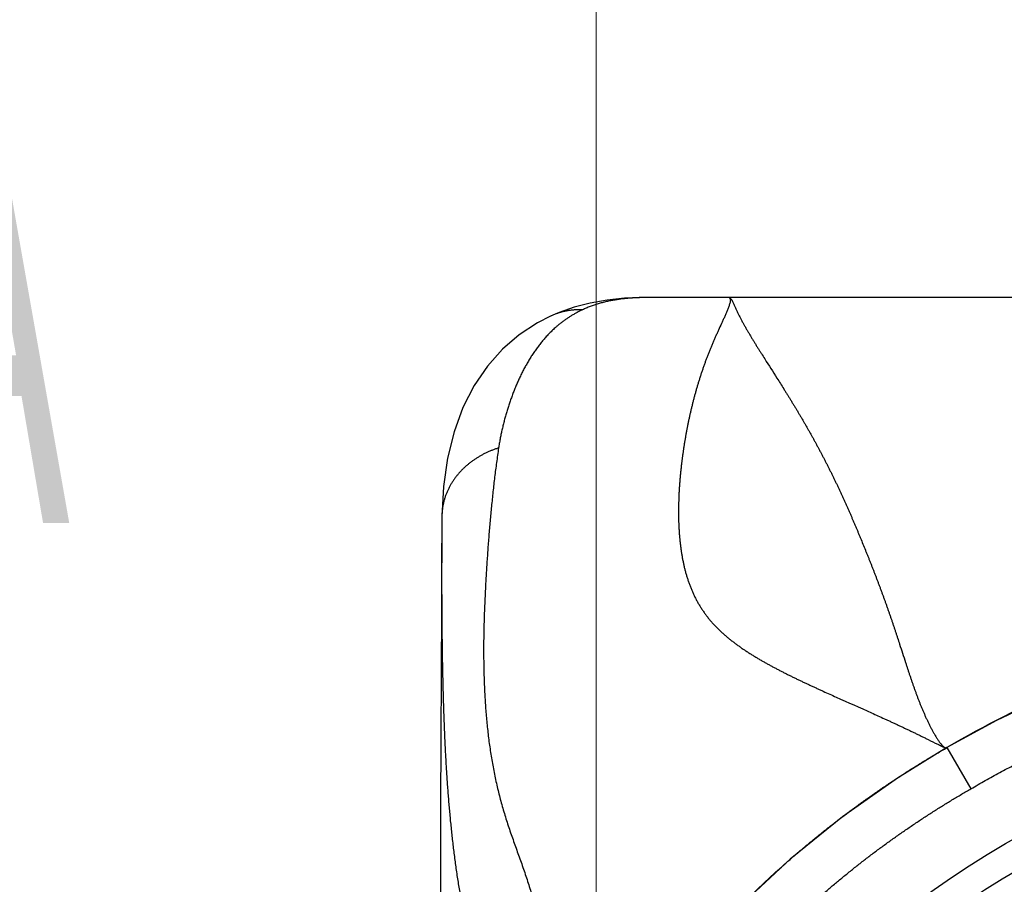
# Model space of a CAD drawing. Header units: millimetres. Extents: x 0 to 594, y 0 to 420.
# Tile 48 of 132: x 180 to 190, y 264 to 273. Entities that reach past the tile are written whole.
import ezdxf

# ---------------------------------------------------------------- set-up
doc = ezdxf.new("R2010")
doc.units = ezdxf.units.MM
doc.header["$LTSCALE"] = 0.257233
doc.layers.add('NoLayerName_001', color=7, linetype='Continuous')
doc.styles.get("Standard").update_dxf_attribs({"font": 'txt', "bigfont": 'extfont2'})
doc.dimstyles.get("Standard").update_dxf_attribs({"dimtxt": 2.5, "dimasz": 2.5, "dimexe": 1, "dimexo": 1, "dimtad": 1, "dimdec": 3, "dimzin": 0, "dimdsep": 46, "dimtxsty": 'Standard', "dimcen": 2.5, "dimadec": 3, "dimazin": 0, "dimtfac": 0.75, "dimtdec": 3, "dimtmove": 0, "dimatfit": 3, "dimfxl": 1, "dimarcsym": 0})

# ---------------------------------------------------------------- blocks, each defined once
blk = doc.blocks.new('_OPEN30')
at = {"color": 0, "linetype": 'ByBlock', "lineweight": -2}
for p, q in [((-1, 0.267949), (0, 0)), ((0, 0), (-1, -0.267949)), ((0, 0), (-1, 0))]:
    blk.add_line(p, q, dxfattribs=at)
blk = doc.blocks.new('*D67')
at = {"layer": 'Defpoints', "color": 0}
for p in [(160.683, 275.378), (160.683, 237.752), (185.683, 237.752)]:
    blk.add_point(p, dxfattribs=at)
at = {"layer": 'NoLayerName_001', "color": 0, "linetype": 'Continuous', "lineweight": 13}
for p, q in [((160.683, 239.166), (160.683, 276.793)), ((185.683, 239.166), (185.683, 276.793)), ((183.562, 275.378), (162.804, 275.378))]:
    blk.add_line(p, q, dxfattribs=at)
at = {"layer": 'NoLayerName_001', "color": 0, "lineweight": 13, "xscale": 2.121340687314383, "yscale": 2.121340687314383, "zscale": 2.121340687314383, "rotation": 180}
blk.add_blockref('_OPEN30', (160.683, 275.378), dxfattribs=at)
at = {"layer": 'NoLayerName_001', "color": 0, "lineweight": 13, "xscale": 2.121340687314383, "yscale": 2.121340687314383, "zscale": 2.121340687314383}
blk.add_blockref('_OPEN30', (185.683, 275.378), dxfattribs=at)
at = {"layer": 'NoLayerName_001', "color": 0, "lineweight": 13, "insert": (173.183, 279.268), "char_height": 4.94979, "attachment_point": 5}
blk.add_mtext('\\W0.8000;25', dxfattribs=at)

msp = doc.modelspace()

# ---------------------------------------------------------------- linework, layer by layer
at = {"layer": 'NoLayerName_001', "color": 8, "linetype": 'Continuous', "lineweight": 25}
for p, q in [((186.1323, 270.0503), (186.1102, 270.0498)), ((186.22, 270.0508), (186.2198, 270.0509)), ((186.9146, 270.0513), (186.22, 270.0508)), ((189.3628, 265.3321), (189.6154, 264.9006))]:
    msp.add_line(p, q, dxfattribs=at)
at = {"layer": 'NoLayerName_001', "color": 7, "linetype": 'Continuous', "lineweight": 25}
for p, q in [((186.205, 270.0508), (186.1538, 270.0506)), ((186.9146, 270.0513), (186.205, 270.0508)), ((193.4168, 270.0512), (186.9146, 270.0513)), ((187.0831, 270.0513), (186.9146, 270.0513)), ((189.4182, 270.0513), (187.0831, 270.0513)), ((189.4582, 270.0513), (189.4182, 270.0513)), ((189.4681, 270.0513), (189.4582, 270.0513)), ((189.5167, 270.0513), (189.4681, 270.0513)), ((191.0331, 270.0513), (189.5167, 270.0513)), ((185.2046, 269.8574), (185.2023, 269.8563)), ((184.0625, 267.7534), (184.058, 266.7853)), ((184.058, 266.7853), (184.0528, 265.4266))]:
    msp.add_line(p, q, dxfattribs=at)
for points in [[(185.6197, 269.9938), (185.4509, 269.9502), (185.2931, 269.8951), (185.2046, 269.8574)], [(186.11, 270.0498), (185.9799, 270.0435), (185.7968, 270.0249), (185.6197, 269.9938)], [(186.1538, 270.0506), (186.1323, 270.0503), (186.1127, 270.0499), (186.1102, 270.0498)], [(185.2023, 269.8563), (185.0662, 269.7869), (184.8745, 269.6615), (184.6987, 269.51), (184.5404, 269.3319), (184.4017, 269.1274), (184.2848, 268.8976), (184.191, 268.6427), (184.1219, 268.3654), (184.0787, 268.0687), (184.0624, 267.7535)], [(191.8687, 266.3868), (191.1677, 266.1682), (190.5141, 265.9136), (189.8829, 265.6171), (189.3628, 265.3321)], [(184.0528, 265.4266), (184.0505, 264.717), (184.0486, 263.9915), (184.0469, 263.2485), (184.0455, 262.4877), (184.0445, 261.71), (184.0437, 260.9161), (184.0433, 260.1059), (184.0433, 259.2803)], [(189.3628, 265.3321), (188.8435, 265.0134), (188.2662, 264.6066), (187.7179, 264.1606), (187.2001, 263.6783), (186.9823, 263.4541)]]:
    msp.add_lwpolyline(points, dxfattribs=at)
for radius in [9.25, 8.95, 7.8]:
    msp.add_circle((194.5831, 256.3013), radius, dxfattribs=at)
at = {"layer": 'NoLayerName_001', "color": 8, "linetype": 'Continuous', "lineweight": 25}
msp.add_circle((194.5831, 256.3013), 7.7866, dxfattribs=at)
msp.add_arc((186.2083, 267.6999), 2.3512, 91.77569, 92.3958, dxfattribs=at)
at = {"layer": 'NoLayerName_001', "color": 7, "linetype": 'Continuous', "lineweight": 25}
for centre, radius, start, end in [((194.5976, 256.3991), 10.3538, 105.28168, 120.37056), ((194.5831, 256.3013), 8.4, 35.32547, 151.98352)]:
    msp.add_arc(centre, radius, start, end, dxfattribs=at)
at = {"layer": 'NoLayerName_001', "color": 8, "linetype": 'Continuous', "lineweight": 25}
for points, knots in [([(185.9646, 270.038), (185.9573, 270.0371), (185.9426, 270.0354), (185.9207, 270.0324), (185.8988, 270.0291), (185.8769, 270.0256), (185.855, 270.0217), (185.8333, 270.0175), (185.8116, 270.013), (185.7899, 270.0082), (185.7683, 270.0031), (185.7469, 269.9976), (185.7255, 269.9917), (185.7042, 269.9855), (185.683, 269.9789), (185.6619, 269.972), (185.6409, 269.9647), (185.6201, 269.957), (185.5994, 269.949), (185.5789, 269.9407), (185.5585, 269.932), (185.5451, 269.9258), (185.5384, 269.9228)], [0, 0, 0, 0, 0.02215246, 0.04431129, 0.06647481, 0.08864168, 0.1108109, 0.13298184, 0.15515422, 0.17732815, 0.19950415, 0.22168313, 0.24386603, 0.26605162, 0.28823794, 0.3104232, 0.33260581, 0.35478434, 0.3769576, 0.39912458, 0.42128453, 0.44343691, 0.44343691, 0.44343691, 0.44343691]), ([(186.1101, 270.0491), (186.1076, 270.049), (186.1028, 270.0488), (186.0955, 270.0485), (186.0882, 270.0481), (186.0809, 270.0477), (186.0736, 270.0473), (186.0664, 270.0469), (186.0591, 270.0464), (186.0518, 270.0459), (186.0445, 270.0454), (186.0372, 270.0449), (186.03, 270.0443), (186.0227, 270.0437), (186.0154, 270.0431), (186.0082, 270.0424), (186.0009, 270.0418), (185.9936, 270.0411), (185.9864, 270.0403), (185.9791, 270.0396), (185.9719, 270.0388), (185.9671, 270.0382), (185.9646, 270.038)], [0, 0, 0, 0, 0.00729302, 0.01458601, 0.02187906, 0.02917225, 0.03646566, 0.04375936, 0.05105332, 0.05834747, 0.06564177, 0.07293615, 0.08023057, 0.08752498, 0.09481934, 0.10211361, 0.10940776, 0.11670176, 0.12399558, 0.1312892, 0.13858261, 0.14587578, 0.14587578, 0.14587578, 0.14587578]), ([(186.22, 270.0508), (186.2144, 270.0508), (186.2003, 270.0508), (186.1834, 270.0507), (186.1707, 270.0507), (186.1651, 270.0506), (186.1608, 270.0506), (186.1566, 270.0505), (186.1524, 270.0505), (186.1482, 270.0504), (186.1439, 270.0503), (186.1397, 270.0502), (186.1369, 270.0501), (186.1355, 270.0501)], [0, 0, 0, 0, 0.016900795, 0.042253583, 0.050704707, 0.054930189, 0.059155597, 0.063380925, 0.067606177, 0.071831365, 0.076056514, 0.080281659, 0.084506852, 0.084506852, 0.084506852, 0.084506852]), ([(187.0823, 270.0513), (187.085, 270.0403), (187.0952, 270.0175), (187.0818, 269.9821), (187.071, 269.9473), (187.057, 269.9128), (187.0427, 269.8788), (187.0277, 269.8449), (187.0125, 269.8112), (186.9919, 269.7664), (186.9713, 269.7216), (186.9508, 269.6767), (186.9357, 269.643), (186.9207, 269.6092), (186.9061, 269.5752), (186.8917, 269.5412), (186.8776, 269.5069), (186.8639, 269.4726), (186.8505, 269.4381), (186.8374, 269.4035), (186.8246, 269.3688), (186.8122, 269.334), (186.8, 269.299), (186.7882, 269.264), (186.7766, 269.2288), (186.7654, 269.1936), (186.7544, 269.1582), (186.7438, 269.1228), (186.7334, 269.0873), (186.7233, 269.0517), (186.7136, 269.016), (186.704, 268.9803), (186.6948, 268.9445), (186.6859, 268.9086), (186.6772, 268.8726), (186.6689, 268.8366), (186.6608, 268.8005), (186.653, 268.7643), (186.6455, 268.7281), (186.6383, 268.6918), (186.6337, 268.6676), (186.6314, 268.6555)], [0, 0, 0, 0, 0.0338365, 0.0707934, 0.1077766, 0.1447692, 0.1817559, 0.2187424, 0.2557297, 0.2927161, 0.3666909, 0.4036802, 0.440669, 0.4776568, 0.5146438, 0.5516315, 0.5886209, 0.6256119, 0.6626041, 0.6995971, 0.7365903, 0.7735831, 0.810575, 0.8475665, 0.8845579, 0.9215495, 0.9585413, 0.9955333, 1.0325253, 1.0695173, 1.1065092, 1.1435009, 1.1804925, 1.217484, 1.2544754, 1.2914665, 1.3284576, 1.3654488, 1.4024401, 1.4394314, 1.4764227, 1.4764227, 1.4764227, 1.4764227]), ([(187.0829, 270.0513), (187.0901, 270.043), (187.107, 270.0276), (187.1189, 269.9956), (187.1335, 269.9652), (187.1476, 269.9344), (187.1621, 269.9038), (187.177, 269.8734), (187.1924, 269.8432), (187.2081, 269.8132), (187.2242, 269.7834), (187.2406, 269.7538), (187.2574, 269.7244), (187.2743, 269.6951), (187.2915, 269.6659), (187.3089, 269.6369), (187.3264, 269.6079), (187.3441, 269.579), (187.3619, 269.5502), (187.3798, 269.5215), (187.3978, 269.4928), (187.4218, 269.4546), (187.4823, 269.3593), (187.5493, 269.2548), (187.6157, 269.1499), (187.6458, 269.1021), (187.6697, 269.0638), (187.6876, 269.0351), (187.7054, 269.0063), (187.7232, 268.9775), (187.7409, 268.9486), (187.7585, 268.9197), (187.776, 268.8907), (187.7935, 268.8617), (187.8108, 268.8327), (187.8281, 268.8035), (187.8453, 268.7744), (187.8623, 268.7451), (187.8793, 268.7158), (187.8962, 268.6865), (187.9073, 268.6668), (187.9129, 268.657)], [0, 0, 0, 0, 0.0329467, 0.0668725, 0.1007001, 0.134559, 0.1684244, 0.2022779, 0.2361336, 0.2699941, 0.3038578, 0.3377213, 0.3715819, 0.4054408, 0.4392993, 0.4731577, 0.507016, 0.5408738, 0.5747316, 0.6085895, 0.6424475, 0.6763054, 0.7440206, 0.9810226, 1.0487375, 1.1164528, 1.1503105, 1.1841681, 1.2180257, 1.2518833, 1.2857409, 1.3195985, 1.3534562, 1.3873139, 1.4211718, 1.45503, 1.4888886, 1.5227478, 1.5566073, 1.590467, 1.6243269, 1.6243269, 1.6243269, 1.6243269]), ([(185.5384, 269.9228), (185.5327, 269.923), (185.5212, 269.9233), (185.5041, 269.9233), (185.487, 269.923), (185.4698, 269.9222), (185.4527, 269.9211), (185.4356, 269.9196), (185.4185, 269.9177), (185.4015, 269.9154), (185.3845, 269.9127), (185.3676, 269.9096), (185.3508, 269.9061), (185.3341, 269.9022), (185.3175, 269.8979), (185.3009, 269.8933), (185.2845, 269.8883), (185.2682, 269.8828), (185.2521, 269.8771), (185.2361, 269.8709), (185.2202, 269.8644), (185.2098, 269.8597), (185.2046, 269.8574)], [0, 0, 0, 0, 0.01712763, 0.03426577, 0.05141296, 0.06856777, 0.08572889, 0.10289508, 0.12006526, 0.13723847, 0.1544139, 0.17159094, 0.18876899, 0.20594689, 0.22312324, 0.24029663, 0.25746566, 0.27462893, 0.2917851, 0.30893287, 0.32607106, 0.34319856, 0.34319856, 0.34319856, 0.34319856]), ([(185.5384, 269.9228), (185.5332, 269.9204), (185.5228, 269.9155), (185.5073, 269.9079), (185.4919, 269.9001), (185.4767, 269.8921), (185.4615, 269.8838), (185.4465, 269.8753), (185.4316, 269.8666), (185.4169, 269.8576), (185.4023, 269.8484), (185.3878, 269.839), (185.3734, 269.8294), (185.3593, 269.8196), (185.3452, 269.8095), (185.3313, 269.7993), (185.3176, 269.7888), (185.3041, 269.7782), (185.2907, 269.7674), (185.2775, 269.7563), (185.2644, 269.7451), (185.2559, 269.7375), (185.2516, 269.7337)], [0, 0, 0, 0, 0.01721907, 0.03444868, 0.05168753, 0.06893423, 0.08618741, 0.1034456, 0.12070736, 0.13797119, 0.15523559, 0.17249903, 0.18975999, 0.20701692, 0.22426829, 0.24151256, 0.25874823, 0.27597459, 0.29319381, 0.31040849, 0.32762103, 0.34483367, 0.34483367, 0.34483367, 0.34483367]), ([(185.2516, 269.7337), (185.2401, 269.7229), (185.2167, 269.7018), (185.1835, 269.6681), (185.1513, 269.6335), (185.1204, 269.5977), (185.0906, 269.5608), (185.062, 269.5231), (185.0346, 269.4846), (185.0083, 269.4452), (184.9831, 269.4052), (184.9589, 269.3646), (184.9358, 269.3234), (184.9137, 269.2816), (184.8926, 269.2393), (184.8724, 269.1966), (184.8531, 269.1535), (184.8346, 269.11), (184.817, 269.0662), (184.8002, 269.0221), (184.7842, 268.9776), (184.769, 268.9329), (184.7546, 268.8879), (184.7408, 268.8427), (184.7278, 268.7972), (184.7155, 268.7516), (184.7039, 268.7058), (184.6932, 268.6598), (184.6832, 268.6136), (184.6741, 268.5673), (184.6657, 268.5208), (184.661, 268.4897), (184.6585, 268.4741)], [0, 0, 0, 0, 0.0472125, 0.0944624, 0.1417525, 0.1890779, 0.2364262, 0.2837784, 0.3311097, 0.3784047, 0.4256758, 0.4729349, 0.5201896, 0.5674431, 0.6146948, 0.6619403, 0.7091741, 0.7564006, 0.8036263, 0.850856, 0.8980925, 0.9453374, 0.9925904, 1.0398498, 1.0871123, 1.1343732, 1.1816286, 1.2288753, 1.2761115, 1.3233362, 1.3705495, 1.4177529, 1.4177529, 1.4177529, 1.4177529]), ([(186.6314, 268.6555), (186.6291, 268.6433), (186.6246, 268.6191), (186.6182, 268.5827), (186.612, 268.5462), (186.606, 268.5097), (186.6003, 268.4732), (186.5949, 268.4366), (186.5898, 268.3999), (186.5848, 268.3633), (186.5802, 268.3266), (186.5758, 268.2898), (186.5717, 268.2531), (186.5679, 268.2163), (186.5643, 268.1794), (186.5611, 268.1426), (186.5581, 268.1057), (186.5555, 268.0688), (186.5531, 268.0318), (186.5511, 267.9949), (186.5495, 267.9579), (186.5482, 267.9209), (186.5472, 267.8839), (186.5466, 267.8469), (186.5463, 267.8099), (186.5464, 267.7729), (186.547, 267.7359), (186.5479, 267.6989), (186.5493, 267.6619), (186.5512, 267.6249), (186.5535, 267.588), (186.5563, 267.5511), (186.5597, 267.5142), (186.5635, 267.4774), (186.568, 267.4406), (186.573, 267.4039), (186.5786, 267.3672), (186.5848, 267.3307), (186.5917, 267.2942), (186.5992, 267.2579), (186.6049, 267.2339), (186.6076, 267.2219)], [0, 0, 0, 0, 0.0369908, 0.0739807, 0.1109694, 0.1479574, 0.1849455, 0.2219343, 0.2589247, 0.2959174, 0.3329134, 0.3699129, 0.4069152, 0.4439194, 0.4809245, 0.5179301, 0.5549356, 0.5919409, 0.6289457, 0.6659503, 0.702955, 0.7399603, 0.7769669, 0.8139758, 0.850987, 0.8879992, 0.925011, 0.9620221, 0.9990325, 1.036043, 1.0730551, 1.1100709, 1.1470936, 1.1841267, 1.2211748, 1.2582413, 1.2953193, 1.3324001, 1.3694765, 1.4065432, 1.4435968, 1.4435968, 1.4435968, 1.4435968]), ([(187.9129, 268.657), (187.9185, 268.6472), (187.9296, 268.6276), (187.9461, 268.598), (187.9626, 268.5684), (187.9789, 268.5387), (187.9951, 268.509), (188.0112, 268.4792), (188.0272, 268.4494), (188.043, 268.4195), (188.0588, 268.3895), (188.0744, 268.3595), (188.0899, 268.3294), (188.1054, 268.2992), (188.1206, 268.269), (188.1358, 268.2387), (188.1509, 268.2084), (188.1658, 268.178), (188.1806, 268.1476), (188.1954, 268.1171), (188.21, 268.0865), (188.2245, 268.0559), (188.2388, 268.0253), (188.2531, 267.9946), (188.2673, 267.9638), (188.2813, 267.933), (188.2953, 267.9022), (188.3092, 267.8713), (188.3229, 267.8403), (188.3366, 267.8094), (188.3502, 267.7784), (188.3637, 267.7473), (188.377, 267.7162), (188.3904, 267.6851), (188.4036, 267.6539), (188.4168, 267.6227), (188.4299, 267.5915), (188.4429, 267.5602), (188.4602, 267.5185), (188.4817, 267.4664), (188.4987, 267.4245), (188.5072, 267.4036)], [0, 0, 0, 0, 0.03386, 0.06772, 0.10158, 0.13544, 0.1692999, 0.2031598, 0.2370196, 0.2708794, 0.3047393, 0.3385991, 0.3724589, 0.4063188, 0.4401786, 0.4740385, 0.5078983, 0.541758, 0.5756176, 0.609477, 0.6433364, 0.6771958, 0.7110551, 0.7449145, 0.7787739, 0.8126332, 0.8464925, 0.8803516, 0.9142105, 0.9480689, 0.981927, 1.015785, 1.0496428, 1.0835007, 1.1173588, 1.1512171, 1.1850755, 1.2189341, 1.2527928, 1.3205101, 1.388227, 1.388227, 1.388227, 1.388227]), ([(184.6585, 268.4741), (184.648, 268.4707), (184.6269, 268.4639), (184.5957, 268.4523), (184.5648, 268.4398), (184.5344, 268.4262), (184.5045, 268.4115), (184.4751, 268.3958), (184.4462, 268.3791), (184.418, 268.3614), (184.3904, 268.3426), (184.3636, 268.3228), (184.3375, 268.3021), (184.3122, 268.2803), (184.2878, 268.2576), (184.2644, 268.2339), (184.2419, 268.2093), (184.2205, 268.1838), (184.2002, 268.1573), (184.1811, 268.13), (184.1631, 268.1019), (184.1465, 268.073), (184.1311, 268.0434), (184.1172, 268.013), (184.1048, 267.982), (184.0939, 267.9504), (184.0845, 267.9183), (184.0767, 267.8858), (184.0706, 267.853), (184.0661, 267.8199), (184.0631, 267.7867), (184.0628, 267.7645), (184.0625, 267.7534)], [0, 0, 0, 0, 0.0332236, 0.066487, 0.09978, 0.1330936, 0.1664207, 0.1997555, 0.2330946, 0.2664364, 0.2997804, 0.3331214, 0.3664548, 0.3997784, 0.4330929, 0.4664016, 0.4997114, 0.5330324, 0.5663687, 0.5997126, 0.6330588, 0.6664054, 0.6997549, 0.7331144, 0.7664965, 0.7999111, 0.8333431, 0.8667717, 0.9001767, 0.9335399, 0.9668455, 1.0000811, 1.0000811, 1.0000811, 1.0000811]), ([(184.6585, 268.4741), (184.6548, 268.4487), (184.6472, 268.3978), (184.6367, 268.3213), (184.6266, 268.2448), (184.6171, 268.1682), (184.608, 268.0915), (184.5994, 268.0148), (184.5913, 267.938), (184.5835, 267.8612), (184.5761, 267.7843), (184.5691, 267.7074), (184.5625, 267.6305), (184.5561, 267.5536), (184.5501, 267.4766), (184.5445, 267.3996), (184.5391, 267.3226), (184.5341, 267.2456), (184.5293, 267.1686), (184.5249, 267.0915), (184.5207, 267.0144), (184.5169, 266.9373), (184.5133, 266.8602), (184.5101, 266.7831), (184.5073, 266.7059), (184.505, 266.6288), (184.5032, 266.5516), (184.502, 266.4744), (184.5013, 266.3972), (184.5012, 266.32), (184.5018, 266.2428), (184.503, 266.1656), (184.5049, 266.0885), (184.5075, 266.0113), (184.5108, 265.9342), (184.5149, 265.8571), (184.5198, 265.78), (184.5256, 265.703), (184.5322, 265.6261), (184.5396, 265.5492), (184.5455, 265.4981), (184.5483, 265.4725)], [0, 0, 0, 0, 0.07719, 0.1543817, 0.2315763, 0.3087743, 0.3859759, 0.4631807, 0.5403878, 0.6175961, 0.6948039, 0.7720092, 0.8492107, 0.926409, 1.0036048, 1.080799, 1.1579919, 1.2351842, 1.3123763, 1.3895686, 1.4667613, 1.5439546, 1.6211479, 1.6983401, 1.7755308, 1.8527205, 1.9299104, 2.0071013, 2.0842938, 2.1614892, 2.2386894, 2.3158938, 2.3931004, 2.4703076, 2.5475145, 2.6247214, 2.7019292, 2.77914, 2.8563551, 2.9335713, 3.0107852, 3.0107852, 3.0107852, 3.0107852]), ([(188.5072, 267.4036), (188.5115, 267.3932), (188.5199, 267.3723), (188.5326, 267.3409), (188.5452, 267.3094), (188.5577, 267.278), (188.5701, 267.2465), (188.5825, 267.215), (188.5948, 267.1834), (188.6071, 267.1519), (188.6192, 267.1203), (188.6313, 267.0886), (188.6433, 267.057), (188.6552, 267.0253), (188.6671, 266.9936), (188.6788, 266.9618), (188.6905, 266.93), (188.7021, 266.8982), (188.7136, 266.8664), (188.725, 266.8345), (188.7364, 266.8026), (188.7476, 266.7707), (188.7588, 266.7387), (188.7698, 266.7067), (188.7808, 266.6747), (188.7918, 266.6426), (188.8026, 266.6105), (188.8134, 266.5784), (188.8241, 266.5463), (188.8347, 266.5142), (188.8488, 266.4713), (188.8802, 266.3747), (188.9111, 266.2779), (188.9392, 266.1921), (188.9497, 266.16), (188.9604, 266.1278), (188.9711, 266.0957), (188.982, 266.0636), (188.993, 266.0316), (189.0041, 265.9996), (189.0116, 265.9784), (189.0154, 265.9677)], [0, 0, 0, 0, 0.0338582, 0.0677162, 0.1015741, 0.1354319, 0.1692896, 0.2031473, 0.2370052, 0.2708633, 0.3047216, 0.3385801, 0.3724387, 0.4062974, 0.4401561, 0.4740148, 0.5078735, 0.5417321, 0.5755906, 0.609449, 0.6433073, 0.6771656, 0.7110239, 0.7448823, 0.7787407, 0.8125992, 0.8464578, 0.8803164, 0.9141749, 0.9480334, 0.9818916, 1.0496071, 1.2527518, 1.2866094, 1.3204671, 1.3543246, 1.3881824, 1.4220404, 1.4558985, 1.4897567, 1.5236149, 1.5236149, 1.5236149, 1.5236149]), ([(186.6076, 267.2219), (186.6107, 267.2099), (186.6165, 267.1859), (186.6264, 267.1502), (186.637, 267.1147), (186.6484, 267.0795), (186.6608, 267.0446), (186.674, 267.01), (186.6881, 266.9758), (186.7032, 266.942), (186.7192, 266.9087), (186.7362, 266.8758), (186.7542, 266.8434), (186.7732, 266.8116), (186.7932, 266.7805), (186.8141, 266.7499), (186.836, 266.7201), (186.8588, 266.6909), (186.8824, 266.6624), (186.9069, 266.6346), (186.9321, 266.6075), (186.9581, 266.5812), (186.9847, 266.5555), (187.012, 266.5304), (187.0398, 266.506), (187.0681, 266.4821), (187.0969, 266.4589), (187.1261, 266.4362), (187.1557, 266.414), (187.1857, 266.3923), (187.2161, 266.3712), (187.2468, 266.3504), (187.2778, 266.3302), (187.3091, 266.3103), (187.3406, 266.2908), (187.3723, 266.2717), (187.4043, 266.2529), (187.4363, 266.2344), (187.4686, 266.2162), (187.501, 266.1983), (187.5227, 266.1866), (187.5335, 266.1807)], [0, 0, 0, 0, 0.0370392, 0.0740648, 0.1110799, 0.1480902, 0.1851024, 0.2221157, 0.2591272, 0.2961369, 0.3331478, 0.3701643, 0.4071837, 0.4442028, 0.4812198, 0.5182345, 0.5552489, 0.5922659, 0.6292853, 0.6663041, 0.7033172, 0.7403248, 0.7773326, 0.8143425, 0.8513524, 0.8883571, 0.9253558, 0.9623554, 0.9993614, 1.0363773, 1.0734048, 1.1104439, 1.1474927, 1.1845481, 1.2216054, 1.2586587, 1.2957008, 1.3327278, 1.3697423, 1.4067475, 1.4437459, 1.4437459, 1.4437459, 1.4437459]), ([(187.5335, 266.1807), (187.5444, 266.1749), (187.5662, 266.1633), (187.599, 266.1462), (187.6319, 266.1293), (187.6649, 266.1126), (187.6979, 266.096), (187.7311, 266.0797), (187.7644, 266.0635), (187.7977, 266.0474), (187.8311, 266.0314), (187.8645, 266.0156), (187.898, 265.9999), (187.9315, 265.9843), (187.965, 265.9687), (187.9986, 265.9533), (188.0323, 265.9379), (188.0772, 265.9174), (188.1334, 265.8921), (188.3021, 265.8164), (188.4712, 265.7415), (188.6398, 265.6655), (188.6959, 265.64), (188.7408, 265.6195), (188.7744, 265.604), (188.8079, 265.5885), (188.8415, 265.5729), (188.875, 265.5573), (188.9085, 265.5415), (188.9419, 265.5258), (188.9753, 265.5099), (189.0087, 265.4939), (189.042, 265.4779), (189.0753, 265.4617), (189.1085, 265.4455), (189.1639, 265.4184), (189.219, 265.3907), (189.2633, 265.3691), (189.2744, 265.3637)], [0, 0, 0, 0, 0.0369937, 0.0739844, 0.1109734, 0.1479615, 0.1849495, 0.2219375, 0.2589256, 0.2959134, 0.3329005, 0.3698872, 0.4068737, 0.4438603, 0.4808473, 0.5178346, 0.5548223, 0.5918105, 0.6657879, 0.7397658, 1.1466226, 1.2205952, 1.2945692, 1.3315568, 1.3685445, 1.4055323, 1.4425201, 1.4795077, 1.5164952, 1.5534825, 1.5904697, 1.6274566, 1.6644434, 1.7014302, 1.738417, 1.7754038, 1.8863646, 1.923351, 1.923351, 1.923351, 1.923351]), ([(189.6152, 264.9005), (189.6653, 264.9293), (189.7653, 264.9875), (189.9175, 265.071), (190.071, 265.1522), (190.226, 265.2306), (190.3823, 265.3063), (190.5399, 265.3792), (190.6988, 265.4494), (190.8589, 265.5166), (191.0202, 265.581), (191.1826, 265.6426), (191.346, 265.7013), (191.5104, 265.7571), (191.6758, 265.81), (191.8421, 265.8601), (192.0092, 265.9073), (192.1771, 265.9517), (192.3457, 265.9931), (192.515, 266.0316), (192.685, 266.0671), (192.8556, 266.0995), (193.0268, 266.1289), (193.1984, 266.155), (193.3706, 266.178), (193.5431, 266.1977), (193.716, 266.2143), (193.8892, 266.2278), (194.0625, 266.2382), (194.236, 266.2455), (194.4096, 266.2502), (194.5253, 266.2505), (194.5831, 266.251)], [0, 0, 0, 0, 0.1735419, 0.3471347, 0.5207663, 0.6944248, 0.868099, 1.041778, 1.2154517, 1.3891113, 1.5627555, 1.7363899, 1.9100195, 2.0836481, 2.2572788, 2.4309139, 2.6045545, 2.7782004, 2.9518473, 3.125492, 3.2991329, 3.4727705, 3.6464074, 3.8200482, 3.9936997, 4.1673643, 4.3410374, 4.5147112, 4.6883751, 4.8620163, 5.0356192, 5.209166, 5.209166, 5.209166, 5.209166]), ([(189.0154, 265.9677), (189.0192, 265.9571), (189.0268, 265.9358), (189.0384, 265.904), (189.0501, 265.8723), (189.0621, 265.8406), (189.0743, 265.809), (189.0868, 265.7775), (189.0996, 265.7462), (189.1127, 265.715), (189.1261, 265.6839), (189.1399, 265.653), (189.1541, 265.6222), (189.1687, 265.5917), (189.1838, 265.5613), (189.1994, 265.5313), (189.2155, 265.5015), (189.2323, 265.472), (189.2498, 265.443), (189.2682, 265.4146), (189.288, 265.3871), (189.3086, 265.3601), (189.3252, 265.3448), (189.3332, 265.3368)], [0, 0, 0, 0, 0.03385844, 0.06771751, 0.10157715, 0.13543671, 0.16929602, 0.20315557, 0.23701652, 0.27087965, 0.30474311, 0.33860536, 0.37246591, 0.40632537, 0.44018451, 0.47404481, 0.50791134, 0.54179335, 0.57568644, 0.60956152, 0.64341383, 0.67727039, 0.71112439, 0.71112439, 0.71112439, 0.71112439]), ([(184.5483, 265.4725), (184.5515, 265.447), (184.5576, 265.3958), (184.5682, 265.3194), (184.5799, 265.243), (184.5928, 265.1669), (184.6069, 265.091), (184.6222, 265.0153), (184.6389, 264.9399), (184.6568, 264.8648), (184.6761, 264.79), (184.6967, 264.7156), (184.7186, 264.6416), (184.7415, 264.5679), (184.7655, 264.4945), (184.7905, 264.4214), (184.8161, 264.3486), (184.8507, 264.2517), (184.8857, 264.1549), (184.92, 264.0578), (184.9451, 263.9848), (184.9694, 263.9116), (184.9927, 263.838), (185.0149, 263.7641), (185.0362, 263.6898), (185.0566, 263.6154), (185.0762, 263.5407), (185.0952, 263.4659), (185.1135, 263.3909), (185.1313, 263.3158), (185.1485, 263.2405), (185.1651, 263.1652), (185.1814, 263.0897), (185.1972, 263.0141), (185.2126, 262.9385), (185.2277, 262.8628), (185.2476, 262.7618), (185.2719, 262.6355), (185.2961, 262.5091), (185.3156, 262.4081), (185.3256, 262.3576), (185.3305, 262.3323)], [0, 0, 0, 0, 0.0772103, 0.154418, 0.2316265, 0.3088407, 0.3860591, 0.4632768, 0.5404906, 0.6176994, 0.694904, 0.7721085, 0.8493151, 0.926522, 1.0037228, 1.0809123, 1.1580994, 1.2352905, 1.3896889, 1.4668886, 1.544081, 1.6212662, 1.6984515, 1.7756441, 1.8528451, 1.9300514, 2.0072566, 2.0844554, 2.1616499, 2.2388421, 2.3160332, 2.3932233, 2.470413, 2.5476036, 2.6247956, 2.7019888, 2.7791824, 2.9335695, 3.0879542, 3.1651445, 3.242333, 3.242333, 3.242333, 3.242333]), ([(189.2744, 265.3637), (189.2763, 265.3628), (189.2802, 265.3609), (189.286, 265.3581), (189.2918, 265.3553), (189.2967, 265.353), (189.3006, 265.3512), (189.3035, 265.3498), (189.3064, 265.3484), (189.3094, 265.3471), (189.3123, 265.3457), (189.3152, 265.3444), (189.3182, 265.3431), (189.3211, 265.3418), (189.3241, 265.3405), (189.3271, 265.3393), (189.3301, 265.338), (189.3321, 265.3372), (189.333, 265.3368)], [0, 0, 0, 0, 0.00645255, 0.012905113, 0.019358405, 0.025812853, 0.029040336, 0.032267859, 0.035495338, 0.038722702, 0.041949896, 0.045176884, 0.04840365, 0.051630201, 0.054856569, 0.058082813, 0.061309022, 0.064535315, 0.064535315, 0.064535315, 0.064535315]), ([(189.3332, 265.3368), (189.3335, 265.3366), (189.3342, 265.3361), (189.3353, 265.3356), (189.3363, 265.335), (189.3374, 265.3344), (189.3385, 265.3338), (189.3395, 265.3333), (189.3406, 265.3327), (189.3417, 265.3322), (189.3428, 265.3316), (189.3439, 265.3311), (189.345, 265.3306), (189.3462, 265.3302), (189.3473, 265.3297), (189.3484, 265.3292), (189.3496, 265.3288), (189.3508, 265.3285), (189.3519, 265.3281), (189.3531, 265.3279), (189.3543, 265.3276), (189.3551, 265.3276), (189.3555, 265.3275)], [0, 0, 0, 0, 0.001213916, 0.002427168, 0.003639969, 0.004852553, 0.006065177, 0.007278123, 0.008491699, 0.009706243, 0.010922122, 0.012139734, 0.013359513, 0.014581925, 0.015806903, 0.017032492, 0.018256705, 0.019478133, 0.020696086, 0.021910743, 0.023123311, 0.024336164, 0.024336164, 0.024336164, 0.024336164]), ([(189.3559, 265.3275), (189.3562, 265.3275), (189.3568, 265.3275), (189.3578, 265.3275), (189.3587, 265.3277), (189.3595, 265.3279), (189.3601, 265.3282), (189.3603, 265.3283)], [0, 0, 0, 0, 0.0009057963, 0.0018221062, 0.0027357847, 0.0036396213, 0.0045348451, 0.0045348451, 0.0045348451, 0.0045348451]), ([(189.0255, 264.5341), (189.0577, 264.5555), (189.1218, 264.5984), (189.2191, 264.6611), (189.317, 264.7228), (189.4157, 264.7832), (189.5149, 264.8427), (189.5818, 264.8811), (189.6152, 264.9005)], [0, 0, 0, 0, 0.11572742, 0.23145552, 0.34718099, 0.46290095, 0.57861311, 0.6943157, 0.6943157, 0.6943157, 0.6943157]), ([(185.972, 261.2634), (185.9915, 261.2967), (186.0301, 261.3635), (186.0897, 261.4627), (186.1503, 261.5613), (186.2122, 261.6592), (186.2752, 261.7564), (186.3393, 261.8528), (186.4046, 261.9485), (186.471, 262.0434), (186.5385, 262.1375), (186.6071, 262.2307), (186.6768, 262.3232), (186.7475, 262.4148), (186.8194, 262.5055), (186.8923, 262.5954), (186.9662, 262.6844), (187.0412, 262.7726), (187.1171, 262.8599), (187.194, 262.9463), (187.272, 263.0318), (187.3509, 263.1165), (187.4308, 263.2002), (187.5117, 263.2829), (187.5936, 263.3647), (187.6765, 263.4455), (187.7603, 263.5252), (187.8451, 263.604), (187.9307, 263.6818), (188.0173, 263.7586), (188.1047, 263.8344), (188.193, 263.9092), (188.2821, 263.983), (188.3721, 264.0558), (188.463, 264.1275), (188.5547, 264.1981), (188.6472, 264.2675), (188.7406, 264.3359), (188.8348, 264.4031), (188.9296, 264.4694), (188.9936, 264.5125), (189.0255, 264.5341)], [0, 0, 0, 0, 0.1157143, 0.2314588, 0.3472278, 0.4630157, 0.5788171, 0.6946264, 0.8104383, 0.9262474, 1.0420486, 1.1578366, 1.2736066, 1.3893544, 1.505083, 1.6207986, 1.7365071, 1.8522136, 1.9679232, 2.0836386, 2.1993577, 2.3150781, 2.4307982, 2.5465167, 2.6622334, 2.7779492, 2.8936658, 3.0093839, 3.125104, 3.2408257, 3.3565479, 3.4722692, 3.5879887, 3.7037058, 3.8194207, 3.9351341, 4.0508476, 4.1665626, 4.2822802, 4.3980011, 4.5137254, 4.5137254, 4.5137254, 4.5137254])]:
    msp.add_open_spline(points, degree=3, knots=knots, dxfattribs=at)
at = {"layer": 'NoLayerName_001', "color": 7, "linetype": 'Continuous', "lineweight": 25}
for points, knots in [([(184.0614, 267.5694), (184.0613, 267.5214), (184.0608, 267.4253), (184.0606, 267.2813), (184.0606, 267.1372), (184.0609, 266.9931), (184.0615, 266.849), (184.0624, 266.705), (184.0636, 266.5609), (184.0653, 266.4168), (184.0671, 266.2968), (184.0687, 266.2008), (184.0701, 266.1287), (184.0717, 266.0567), (184.0734, 265.9847), (184.0752, 265.9127), (184.0772, 265.8407), (184.0794, 265.7687), (184.0818, 265.6967), (184.0844, 265.6247), (184.0871, 265.5527), (184.0901, 265.4807), (184.0934, 265.4088), (184.0968, 265.3368), (184.1005, 265.2649), (184.1045, 265.1929), (184.1087, 265.121), (184.1132, 265.0491), (184.118, 264.9772), (184.1231, 264.9054), (184.1286, 264.8335), (184.1343, 264.7617), (184.1404, 264.69), (184.1469, 264.6182), (184.1538, 264.5465), (184.161, 264.4748), (184.1686, 264.4032), (184.1767, 264.3316), (184.1853, 264.2601), (184.1942, 264.1886), (184.2007, 264.141), (184.2039, 264.1172)], [0, 0, 0, 0, 0.1440704, 0.2881411, 0.4322119, 0.5762831, 0.7203547, 0.8644269, 1.0084996, 1.1525721, 1.2966442, 1.3686802, 1.4407162, 1.5127524, 1.584789, 1.6568262, 1.728864, 1.8009021, 1.8729403, 1.9449784, 2.0170163, 2.089054, 2.1610916, 2.2331293, 2.3051673, 2.3772061, 2.4492458, 2.5212861, 2.5933265, 2.6653667, 2.7374066, 2.8094463, 2.881486, 2.9535262, 3.0255676, 3.0976106, 3.1696544, 3.241698, 3.313741, 3.3857832, 3.4578252, 3.4578252, 3.4578252, 3.4578252]), ([(186.9823, 263.4541), (187.0103, 263.4834), (187.066, 263.5424), (187.1512, 263.6293), (187.2372, 263.7154), (187.3243, 263.8003), (187.4124, 263.8843), (187.5014, 263.9672), (187.5914, 264.0491), (187.6824, 264.13), (187.7742, 264.2097), (187.867, 264.2885), (187.9607, 264.3661), (188.0553, 264.4426), (188.1509, 264.518), (188.2473, 264.5924), (188.3446, 264.6655), (188.4428, 264.7376), (188.5419, 264.8085), (188.6418, 264.8782), (188.7425, 264.9467), (188.844, 265.014), (188.9462, 265.0801), (189.0492, 265.145), (189.153, 265.2087), (189.2574, 265.2712), (189.3278, 265.3117), (189.3628, 265.332)], [0, 0, 0, 0, 0.1216587, 0.2433312, 0.3650134, 0.486701, 0.6083889, 0.7300716, 0.8517441, 0.9734087, 1.0950715, 1.2167393, 1.3384189, 1.4601173, 1.5818415, 1.7035923, 1.8253643, 1.9471517, 2.0689488, 2.1907499, 2.3125492, 2.4343409, 2.5561194, 2.6778791, 2.7996144, 2.9213198, 3.0429899, 3.0429899, 3.0429899, 3.0429899]), ([(184.2039, 264.1172), (184.2072, 264.0934), (184.2138, 264.0458), (184.2244, 263.9746), (184.2356, 263.9034), (184.2473, 263.8323), (184.2597, 263.7613), (184.2727, 263.6905), (184.2864, 263.6197), (184.3008, 263.5491), (184.3159, 263.4787), (184.3318, 263.4084), (184.3485, 263.3383), (184.366, 263.2684), (184.3844, 263.1988), (184.4036, 263.1293), (184.4237, 263.0601), (184.4448, 262.9912), (184.4668, 262.9226), (184.4899, 262.8544), (184.5139, 262.7865), (184.5391, 262.7189), (184.5653, 262.6518), (184.5928, 262.5852), (184.6215, 262.5191), (184.6515, 262.4536), (184.6832, 262.3889), (184.7167, 262.3251), (184.7525, 262.2625), (184.7907, 262.2013), (184.8317, 262.1419), (184.8757, 262.0847), (184.9228, 262.0301), (184.9728, 261.9782), (185.0254, 261.9288), (185.0802, 261.882), (185.1367, 261.8372), (185.1943, 261.7939), (185.2524, 261.7513), (185.3108, 261.7091), (185.3492, 261.6803), (185.3684, 261.666)], [0, 0, 0, 0, 0.0720425, 0.1440869, 0.2161335, 0.2881808, 0.3602274, 0.4322729, 0.5043177, 0.5763629, 0.6484104, 0.7204595, 0.7925083, 0.864556, 0.936603, 1.0086508, 1.0807008, 1.1527511, 1.2248, 1.2968475, 1.3688949, 1.4409433, 1.5129914, 1.5850413, 1.6570993, 1.729169, 1.8012341, 1.8732946, 1.9453815, 2.017505, 2.0896104, 2.1616869, 2.2337752, 2.3058882, 2.3779902, 2.4500423, 2.5220956, 2.5941604, 2.6662064, 2.7382364, 2.8102599, 2.8102599, 2.8102599, 2.8102599])]:
    msp.add_open_spline(points, degree=3, knots=knots, dxfattribs=at)

# ---------------------------------------------------------------- texts
at = {"layer": 'NoLayerName_001', "color": 3, "lineweight": 13, "insert": (164.2735, 267.2122), "char_height": 4.949795, "attachment_point": 7}
msp.add_mtext('\\A1;\\W0.5000;ＶＩＥＷ\u3000Ａ', dxfattribs=at)

# ---------------------------------------------------------------- dimensions: what is measured, and where the dimension line sits
at = {"layer": 'NoLayerName_001', "color": 3, "linetype": 'Continuous', "lineweight": 13}
dim = msp.add_linear_dim(base=(160.6831, 275.3784), p1=(185.6831, 237.7516), p2=(160.6831, 237.7516), angle=180, text='\\W0.8000;<>', dimstyle='Standard', override={"dimtxt": 4.949795, "dimasz": 2.121341, "dimexe": 1.414227, "dimexo": 1.414227, "dimgap": 1.414227, "dimzin": 8, "dimblk": 'OPEN30', "dimclrd": 0, "dimclre": 0, "dimclrt": 0, "dimtp": 0, "dimtm": 0, "dimlwd": 13, "dimlwe": 13}, dxfattribs=at)
dim.commit()
dim.dimension.update_dxf_attribs({"geometry": '*D67', "text_midpoint": (173.1831, 275.3784), "dimtype": 160})

doc.saveas('drawing.dxf')
